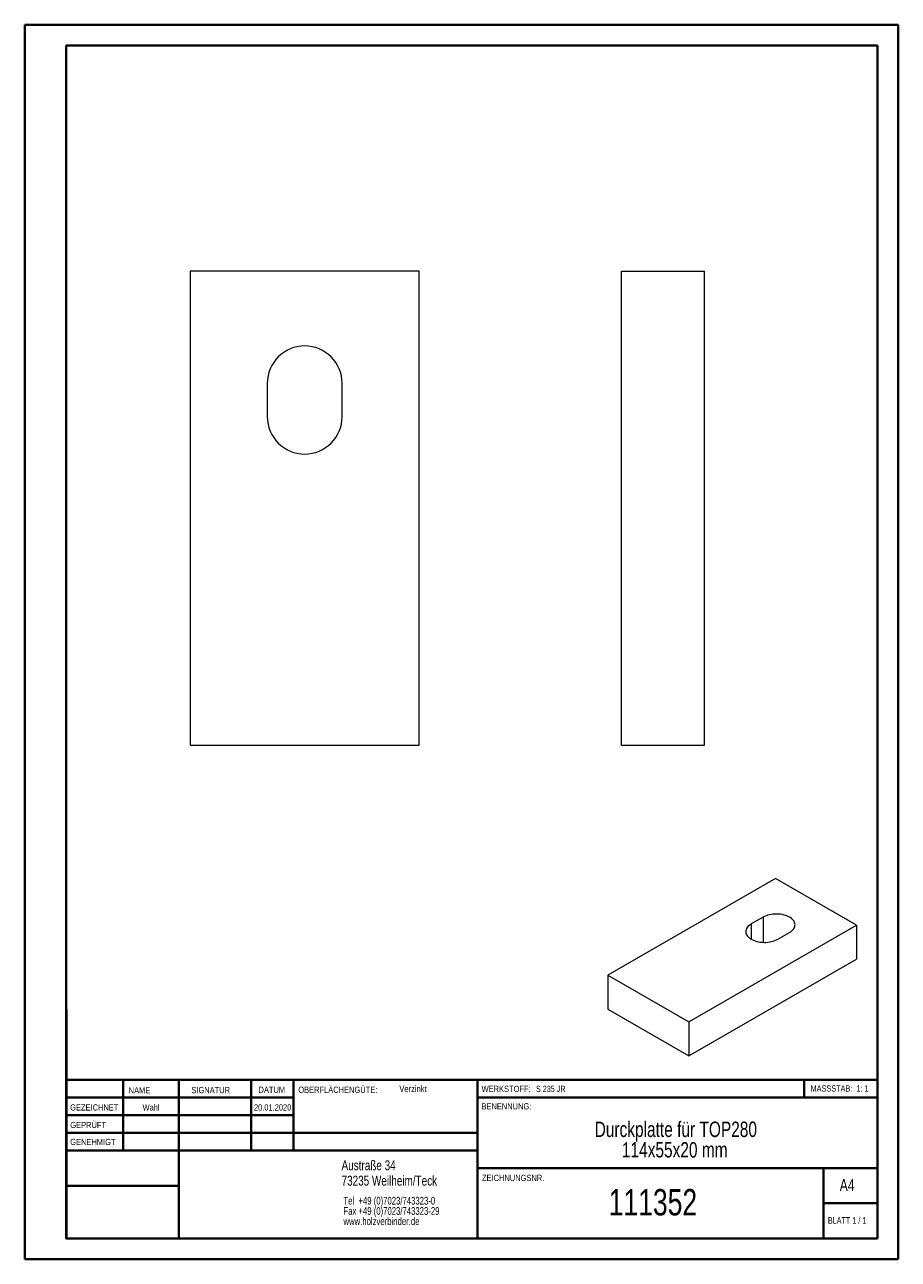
# Model space of a CAD drawing. Header units: millimetres. Extents: x 0 to 210, y 0 to 297.
import ezdxf

# ---------------------------------------------------------------- set-up
doc = ezdxf.new("R2010")
doc.units = ezdxf.units.MM
doc.styles.add('SLDTEXTSTYLE0', font='TXT', dxfattribs={"width": 0.75})
doc.styles.add('SLDTEXTSTYLE1', font='TXT', dxfattribs={"width": 0.681818})
doc.styles.add('SLDTEXTSTYLE2', font='TXT', dxfattribs={"width": 0.7})
doc.styles.add('SLDTEXTSTYLE3', font='TXT', dxfattribs={"width": 0.6875})

# ---------------------------------------------------------------- blocks, each defined once
blk = doc.blocks.new('SW_NOTE_0')
at = {"color": 0, "linetype": 'Continuous', "lineweight": 0, "char_height": 1.8521, "attachment_point": 1, "style": 'SLDTEXTSTYLE0'}
for s, insert in [('Tel  +49 (0)7023/743323-0', (0, 2.39)), ('Fax +49 (0)7023/743323-29', (0, -0.08)), ('www.holzverbinder.de', (0, -2.55))]:
    blk.add_mtext(s, dxfattribs=dict(at, insert=insert))
blk = doc.blocks.new('SW_NOTE_1')
at = {"color": 0, "linetype": 'Continuous', "lineweight": 0, "char_height": 3.7042, "attachment_point": 2, "style": 'SLDTEXTSTYLE0'}
for s, insert in [('Durckplatte für TOP280', (26.91, 4.77)), ('114x55x20 mm', (26.65, -0.16))]:
    blk.add_mtext(s, dxfattribs=dict(at, insert=insert))

msp = doc.modelspace()

# ---------------------------------------------------------------- linework, layer by layer
at = {"color": 7, "linetype": 'Continuous', "lineweight": 40}
for p, q in [((0.08, 0.21), (0.08, 297.21)), ((0.08, 297.21), (210.08, 297.21)), ((210.08, 0.21), (210.08, 297.21)), ((210.08, 292.21), (210.08, 297.21)), ((10.08, 292.21), (205.08, 292.21)), ((10.08, 5.21), (10.08, 292.21)), ((205.08, 5.21), (205.08, 292.21)), ((10.11, 60.37), (10.11, 5.12)), ((205.08, 43.37), (10.11, 43.37)), ((23.71, 43.37), (23.71, 26.37)), ((37.1, 43.37), (37.1, 5.12)), ((54.51, 43.37), (54.51, 26.37)), ((64.71, 26.37), (64.71, 43.37)), ((108.91, 43.37), (108.91, 5.12)), ((187.47, 39.12), (187.47, 43.37)), ((64.71, 39.1), (10.11, 39.1)), ((205.08, 39.12), (108.91, 39.12)), ((64.71, 34.87), (10.11, 34.87)), ((108.91, 30.62), (10.11, 30.62)), ((108.91, 26.37), (10.11, 26.37)), ((108.91, 22.12), (205.08, 22.12)), ((192.08, 5.21), (192.08, 22.21)), ((37.1, 17.87), (10.11, 17.87)), ((10.11, 13.71), (10.08, 13.71)), ((205.08, 13.71), (192.08, 13.71)), ((10.11, 9.46), (10.08, 9.46)), ((10.08, 5.21), (205.08, 5.21)), ((205.08, 5.21), (180.99, 5.21)), ((0.08, 0.21), (210.08, 0.21))]:
    msp.add_line(p, q, dxfattribs=at)
at = {"color": 7, "linetype": 'Continuous', "lineweight": 15}
for p, q in [((94.89, 237.93), (39.89, 237.93)), ((39.89, 237.93), (39.89, 123.93)), ((94.89, 123.93), (94.89, 237.93)), ((143.51, 123.93), (143.51, 237.93)), ((143.51, 237.93), (163.51, 237.93)), ((163.51, 123.93), (163.51, 237.93)), ((58.39, 210.93), (58.39, 202.93)), ((76.39, 202.93), (76.39, 210.93)), ((39.89, 123.93), (94.89, 123.93)), ((143.51, 123.93), (163.51, 123.93)), ((180.58, 91.8), (140.27, 68.53)), ((200.02, 80.57), (180.58, 91.8)), ((159.72, 57.31), (200.02, 80.57)), ((177.57, 82.51), (174.74, 80.88)), ((174.74, 80.88), (174.74, 77.21)), ((177.57, 82.51), (177.57, 76.45)), ((200.02, 80.57), (200.02, 72.41)), ((181.11, 77.21), (183.94, 78.84)), ((159.72, 49.14), (200.02, 72.41)), ((140.27, 68.53), (159.72, 57.31)), ((140.27, 68.53), (140.27, 60.37)), ((140.27, 60.37), (159.72, 49.14)), ((159.72, 57.31), (159.72, 49.14))]:
    msp.add_line(p, q, dxfattribs=at)
at = {"color": 7, "linetype": 'Continuous', "lineweight": 0}
for p, q in [((64.71, 39.12), (10.11, 39.12)), ((23.71, 5.21), (23.71, 5.12)), ((54.51, 5.21), (54.51, 5.12))]:
    msp.add_line(p, q, dxfattribs=at)
at = {"color": 7, "linetype": 'Continuous', "lineweight": 15, "flags": 128}
for points in [[(183.94, 78.84), (184.24, 79.03), (184.51, 79.25), (184.74, 79.47), (184.93, 79.71), (185.08, 79.96), (185.18, 80.22), (185.24, 80.48), (185.25, 80.74), (185.22, 81), (185.14, 81.26), (185.01, 81.52), (184.84, 81.76), (184.63, 81.99), (184.38, 82.21), (184.09, 82.42), (183.77, 82.6), (183.42, 82.77), (183.04, 82.91), (182.63, 83.04), (182.21, 83.13), (181.77, 83.21), (181.32, 83.25), (180.87, 83.27), (180.41, 83.27), (179.96, 83.23), (179.52, 83.17), (179.09, 83.09), (178.67, 82.98), (178.28, 82.84), (177.91, 82.69), (177.57, 82.51)], [(174.74, 80.88), (174.44, 80.68), (174.17, 80.47), (173.94, 80.25), (173.75, 80.01), (173.6, 79.76), (173.5, 79.5), (173.44, 79.24), (173.43, 78.98), (173.46, 78.71), (173.54, 78.46), (173.67, 78.2), (173.84, 77.96), (174.05, 77.73), (174.3, 77.51), (174.59, 77.3), (174.91, 77.12), (175.26, 76.95), (175.64, 76.8), (176.05, 76.68), (176.47, 76.58), (176.91, 76.51), (177.36, 76.47), (177.81, 76.45), (178.27, 76.45), (178.72, 76.49), (179.16, 76.55), (179.6, 76.63), (180.01, 76.74), (180.4, 76.87), (180.77, 77.03), (181.11, 77.21)]]:
    msp.add_lwpolyline(points, dxfattribs=at)
at = {"color": 7, "linetype": 'Continuous', "lineweight": 15}
for centre, start, end in [((67.39, 210.93), 0, 180), ((67.39, 202.93), 180, 0)]:
    msp.add_arc(centre, 9, start, end, dxfattribs=at)

# ---------------------------------------------------------------- block references
at = {"color": 7, "linetype": 'Continuous', "lineweight": 0}
for name, p in [('SW_NOTE_1', (129.69, 28.57)), ('SW_NOTE_0', (76.7, 12.85))]:
    msp.add_blockref(name, p, dxfattribs=at)

# ---------------------------------------------------------------- texts
for s, insert, char_height, attachment_point, style in [('NAME', (25.07, 41.62), 1.5, 1, 'SLDTEXTSTYLE0'), ('SIGNATUR', (40.14, 41.68), 1.5, 1, 'SLDTEXTSTYLE0'), ('DATUM', (56.28, 41.74), 1.5, 1, 'SLDTEXTSTYLE0'), ('OBERFLÄCHENGÜTE:', (65.86, 41.74), 1.5, 1, 'SLDTEXTSTYLE0'), ('Verzinkt', (90.14, 42.03), 1.587, 1, 'SLDTEXTSTYLE0'), ('WERKSTOFF:', (109.91, 41.96), 1.5, 1, 'SLDTEXTSTYLE0'), ('S 235 JR', (122.99, 41.96), 1.5, 1, 'SLDTEXTSTYLE3'), ('MASSSTAB:  1: 1', (188.99, 42.07), 1.5, 1, 'SLDTEXTSTYLE2'), ('GEZEICHNET', (11, 37.51), 1.5, 1, 'SLDTEXTSTYLE0'), ('Wahl', (30.46, 37.5), 1.499, 2, 'SLDTEXTSTYLE0'), ('20.01.2020', (59.68, 37.5), 1.499, 2, 'SLDTEXTSTYLE0'), ('BENENNUNG:', (109.88, 37.77), 1.5, 1, 'SLDTEXTSTYLE0'), ('GEPRÜFT', (11.03, 33.28), 1.5, 1, 'SLDTEXTSTYLE0'), ('GENEHMIGT', (11.02, 29.19), 1.5, 1, 'SLDTEXTSTYLE0'), ('Austraße 34', (76.25, 24.02), 2.3813, 1, 'SLDTEXTSTYLE0'), ('73235 Weilheim/Teck', (76.25, 20.32), 2.3813, 1, 'SLDTEXTSTYLE0'), ('ZEICHNUNGSNR.', (110, 20.55), 1.5, 1, 'SLDTEXTSTYLE0'), ('A4', (196, 19.52), 2.91, 1, 'SLDTEXTSTYLE0'), ('111352', (151.1, 17.12), 6.35, 2, 'SLDTEXTSTYLE0'), ('BLATT 1 / 1', (193.16, 10.36), 1.5875, 1, 'SLDTEXTSTYLE1')]:
    msp.add_mtext(s, dxfattribs=dict(at, insert=insert, char_height=char_height, attachment_point=attachment_point, style=style))

doc.saveas('drawing.dxf')
